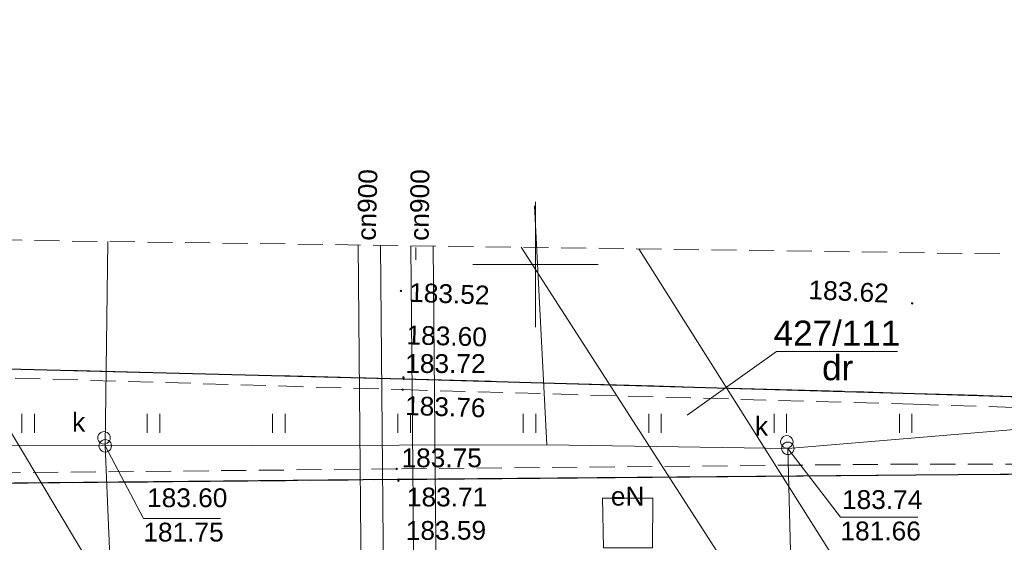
# Model space of a CAD drawing. Extents: x 8014 to 6635291, y -5609 to 5765892.
# Tile 88 of 158: x 6601229 to 6601269, y 5731839 to 5731860. Entities that reach past the tile are written whole.
import ezdxf
from ezdxf.enums import TextEntityAlignment as Align

# ---------------------------------------------------------------- set-up
doc = ezdxf.new("R2010")
doc.units = 0
doc.linetypes.add('PRZER2-1', pattern=[1.5, 1, -0.5])
doc.linetypes.add('PRZER3-1', pattern=[2, 1.5, -0.5])
doc.layers.get('0').update_dxf_attribs({"linetype": 'CONTINUOUS'})
doc.layers.add('a_zieleń', color=80, linetype='CONTINUOUS')
for name, color, linetype, lineweight in [('EGDE_O', 7, 'CONTINUOUS', 18), ('GESDZI', 7, 'CONTINUOUS', 18), ('GESDZI_O', 7, 'CONTINUOUS', 18), ('GSLKRW', 7, 'CONTINUOUS', 25), ('GSPWPS', 7, 'CONTINUOUS', 13), ('GSPWPS_O', 7, 'CONTINUOUS', 13), ('GSSKOA', 7, 'CONTINUOUS', 18), ('GSSUTR', 7, 'CONTINUOUS', 18), ('GUPIWZ', 7, 'CONTINUOUS', 18), ('GUPIWZ_O', 7, 'CONTINUOUS', 18), ('GUPPRZ_O', 7, 'CONTINUOUS', 18), ('GUPZCP', 7, 'CONTINUOUS', 18), ('Ramka sekcyjna', 7, 'CONTINUOUS', 18)]:
    doc.layers.add(name, color=color, linetype=linetype, lineweight=lineweight)
for name, color, linetype, lineweight, true_color in [('EGUG_O', 7, 'CONTINUOUS', 18, 0x008000), ('GOSRBG', 4, 'CONTINUOUS', 35, 0x00ffff), ('GULCPR', 7, 'CONTINUOUS', 18, 0xd200d2), ('GULEPR', 1, 'CONTINUOUS', 18, 0xff0000), ('GULEPR_O', 1, 'CONTINUOUS', 18, 0xff0000), ('GULKPR', 7, 'CONTINUOUS', 18, 0x803300), ('GUPKSD', 7, 'CONTINUOUS', 18, 0x803300), ('SUCP_O', 7, 'CONTINUOUS', 18, 0xd200d2)]:
    doc.layers.add(name, color=color, linetype=linetype, lineweight=lineweight, true_color=true_color)
doc.styles.add('Arial', font='arial.ttf')

# ---------------------------------------------------------------- blocks, each defined once
blk = doc.blocks.new('D_GUPKSD1_1')
at = {"color": 0}
blk.add_lwpolyline([(0, 0.25), (0.064705, 0.241481), (0.125, 0.216506), (0.176777, 0.176777), (0.216506, 0.125), (0.241481, 0.064705), (0.25, 0), (0.241481, -0.064705), (0.216506, -0.125), (0.176777, -0.176777), (0.125, -0.216506), (0.064705, -0.241481), (0, -0.25), (-0.064705, -0.241481), (-0.125, -0.216506), (-0.176777, -0.176777), (-0.216506, -0.125), (-0.241481, -0.064705), (-0.25, 0), (-0.241481, 0.064705), (-0.216506, 0.125), (-0.176777, 0.176777), (-0.125, 0.216506), (-0.064705, 0.241481)], close=True, dxfattribs=at)
blk = doc.blocks.new('D_GUPIWZ1_1')
at = {"color": 0}
blk.add_lwpolyline([(0, 0.25), (0.064705, 0.241481), (0.125, 0.216506), (0.176777, 0.176777), (0.216506, 0.125), (0.241481, 0.064705), (0.25, 0), (0.241481, -0.064705), (0.216506, -0.125), (0.176777, -0.176777), (0.125, -0.216506), (0.064705, -0.241481), (0, -0.25), (-0.064705, -0.241481), (-0.125, -0.216506), (-0.176777, -0.176777), (-0.216506, -0.125), (-0.241481, -0.064705), (-0.25, 0), (-0.241481, 0.064705), (-0.216506, 0.125), (-0.176777, 0.176777), (-0.125, 0.216506), (-0.064705, 0.241481)], close=True, dxfattribs=at)
blk = doc.blocks.new('D_GUPZCP1')
at = {"color": 0}
blk.add_lwpolyline([(0, 0.25), (0, -0.25)], dxfattribs=at)
blk = doc.blocks.new('D_GSPWPS1')
blk.add_hatch(color=0).paths.add_polyline_path([(-0.045, 0), (-0.043467, -0.011647), (-0.038971, -0.0225), (-0.03182, -0.03182), (-0.0225, -0.038971), (-0.011647, -0.043467), (0, -0.045), (0.011647, -0.043467), (0.0225, -0.038971), (0.03182, -0.03182), (0.038971, -0.0225), (0.043467, -0.011647), (0.045, 0), (0.043467, 0.011647), (0.038971, 0.0225), (0.03182, 0.03182), (0.0225, 0.038971), (0.011647, 0.043467), (0, 0.045), (-0.011647, 0.043467), (-0.0225, 0.038971), (-0.03182, 0.03182), (-0.038971, 0.0225), (-0.043467, 0.011647)])
blk = doc.blocks.new('D_GSSUTR1')
at = {"color": 0}
for points in [[(-0.25666, 0.36165), (-0.25666, -0.38835)], [(0.24334, -0.38835), (0.24334, 0.36165)]]:
    blk.add_lwpolyline(points, dxfattribs=at)

msp = doc.modelspace()

# ---------------------------------------------------------------- hatches: boundary and pattern name
at = {"layer": 'a_zieleń', "transparency": 33554687}
h = msp.add_hatch(dxfattribs=at)
h.set_pattern_fill('ANSI31', color=256, scale=2, angle=0.5416)
h.set_pattern_definition([(45.54155787, (6600987.53512, 5732094.77134), (-0.1784396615, 0.175097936), [])])
edge = h.paths.add_edge_path()
edge.add_line((6601184.523, 5731785.715), (6601184.767, 5731785.473))
edge.add_line((6601184.767, 5731785.473), (6601208.79, 5731802.27))
edge.add_line((6601208.79, 5731802.27), (6601211.05, 5731814.48))
edge.add_line((6601211.05, 5731814.48), (6601142.151, 5731813.823))
edge.add_arc((6601143.698, 5731819.102), 5.501, 253.6603, 270.5475)
edge.add_line((6601143.751, 5731813.601), (6601191.034, 5731814.053))
edge.add_arc((6601191.122, 5731812.113), 1.942, 359.8374, 92.594, ccw=False)
edge.add_line((6601193.063, 5731812.108), (6601193.074, 5731811.004))
edge.add_line((6601193.074, 5731811.004), (6601197.383, 5731811.045))
edge.add_line((6601197.383, 5731811.045), (6601197.425, 5731806.621))
edge.add_line((6601197.425, 5731806.621), (6601199.732, 5731806.642))
edge.add_line((6601199.732, 5731806.642), (6601199.803, 5731799.171))
edge.add_line((6601199.803, 5731799.171), (6601197.516, 5731797.165))
edge.add_line((6601197.516, 5731797.165), (6601194.216, 5731797.133))
edge.add_line((6601194.216, 5731797.133), (6601194.251, 5731793.47))
edge.add_arc((6601191.538, 5731793.658), 2.72, 281.0894, 356.0358, ccw=False)
edge.add_line((6601192.061, 5731790.989), (6601185.152, 5731786.156))
edge.add_arc((71774552.687, -87417922.681), 113685689.918, 124.97904394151, 124.97904432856)
h.paths.add_polyline_path([(6601204.906, 5731809.178), (6601202.577, 5731808.579), (6601203.741, 5731808.879)], flags=16)

# ---------------------------------------------------------------- linework, layer by layer
at = {"layer": 'EGDE_O', "color": 8, "linetype": 'Continuous', "lineweight": 13, "elevation": 10.8, "flags": 128}
msp.add_lwpolyline([(6601256.05, 5731843.98), (6601259.61, 5731846.527), (6601264.43, 5731846.527)], dxfattribs=at)
at = {"layer": 'GESDZI', "color": 8, "linetype": 'Continuous', "lineweight": 18, "elevation": 10.22}
for points in [[(6601224.451, 5731851.03), (6601243.15, 5731819.76), (6601235.65, 5731818.76), (6601215.126, 5731851.16)], [(6601249.429, 5731850.684), (6601267.27, 5731822.96), (6601243.15, 5731819.76), (6601224.451, 5731851.03)], [(6601254.114, 5731850.619), (6601271.23, 5731823.49), (6601267.27, 5731822.96), (6601249.429, 5731850.684)], [(6601278.987, 5731850.274), (6601294.37, 5731826.56), (6601271.23, 5731823.49), (6601254.114, 5731850.619)]]:
    msp.add_lwpolyline(points, dxfattribs=at)
at = {"layer": 'GESDZI_O', "color": 8, "linetype": 'Continuous', "lineweight": 13, "elevation": 10.8, "flags": 128}
msp.add_lwpolyline([(6601256.05, 5731843.98), (6601259.61, 5731846.527), (6601264.43, 5731846.527)], dxfattribs=at)
at = {"layer": 'GOSRBG', "color": 8, "linetype": 'PRZER2-1', "lineweight": 18, "elevation": 10.04}
msp.add_lwpolyline([(6601299.084, 5731734.247), (6601325.67, 5731736.853), (6601330.011, 5731849.566), (6601060.655, 5731853.302), (6601096.398, 5731719.42), (6601107.997, 5731690.995)], close=True, dxfattribs=at)
at = {"layer": 'GSLKRW', "color": 8, "linetype": 'Continuous', "lineweight": 25, "elevation": 10.18}
msp.add_lwpolyline([(6601224.725, 5731845.936), (6601244.731, 5731845.434), (6601265.114, 5731844.855), (6601285.226, 5731844.221), (6601298.121, 5731844.319), (6601300.188, 5731844.335, -0.004728), (6601301.163, 5731844.342, -0.05909), (6601309.842, 5731843.478, -0.807754), (6601309.605, 5731841.986), (6601304.984, 5731841.944), (6601300.209, 5731841.895), (6601298.143, 5731841.874), (6601285.358, 5731841.744), (6601265.169, 5731841.596), (6601244.525, 5731841.414), (6601224.996, 5731841.225)], format="xyb", dxfattribs=at)
at = {"layer": 'GSSKOA', "color": 8, "linetype": 'PRZER3-1', "lineweight": 18, "elevation": 10.18}
msp.add_lwpolyline([(6601224.725, 5731845.936), (6601244.731, 5731845.434), (6601265.114, 5731844.855), (6601285.226, 5731844.221), (6601298.121, 5731844.319), (6601300.188, 5731844.335), (6601301.163, 5731844.342, -0.05909), (6601309.842, 5731843.478, -0.807754), (6601309.605, 5731841.986), (6601304.984, 5731841.944), (6601300.209, 5731841.895), (6601298.143, 5731841.874), (6601285.358, 5731841.744), (6601265.169, 5731841.596), (6601244.525, 5731841.414), (6601224.996, 5731841.225)], format="xyb", dxfattribs=at)
at = {"layer": 'GSSUTR', "color": 8, "linetype": 'PRZER2-1', "lineweight": 18, "elevation": 10.1}
msp.add_lwpolyline([(6601244.698, 5731845.002), (6601265.077, 5731844.419), (6601272.817, 5731844.181), (6601272.742, 5731842.035), (6601265.156, 5731842.035), (6601244.464, 5731841.84), (6601224.967, 5731841.648), (6601204.914, 5731841.454), (6601184.868, 5731841.237), (6601166.854, 5731841.199), (6601166.718, 5731843.3), (6601185.29, 5731845.155, -0.019429), (6601197.226, 5731846.26, -0.009617), (6601205.096, 5731846.164), (6601224.752, 5731845.598)], format="xyb", close=True, dxfattribs=at)
msp.add_lwpolyline([(6601244.698, 5731845.002), (6601265.077, 5731844.419), (6601272.817, 5731844.181), (6601272.742, 5731842.035), (6601265.156, 5731842.035), (6601244.464, 5731841.84), (6601224.967, 5731841.648), (6601204.914, 5731841.454), (6601184.868, 5731841.237), (6601166.854, 5731841.199), (6601166.718, 5731843.3), (6601185.29, 5731845.155, -0.019429), (6601197.226, 5731846.26, -0.009617), (6601205.096, 5731846.164), (6601224.752, 5731845.598)], format="xyb", close=True, dxfattribs=at)
msp.add_lwpolyline([(6601224.725, 5731845.936), (6601244.731, 5731845.434), (6601265.114, 5731844.855), (6601285.226, 5731844.221), (6601298.121, 5731844.319), (6601298.122, 5731844.164), (6601298.142, 5731842.031), (6601298.143, 5731841.874), (6601285.358, 5731841.744), (6601265.169, 5731841.596), (6601244.525, 5731841.414), (6601224.996, 5731841.225)], dxfattribs=at)
at = {"layer": 'GULCPR', "color": 8, "linetype": 'Continuous', "lineweight": 18, "elevation": 10.14}
for points in [[(6601242.922, 5731850.774), (6601243.095, 5731831.552), (6601243.201, 5731818.772), (6601219.142, 5731818.887), (6601195.054, 5731818.554), (6601171.222, 5731817.895), (6601147.076, 5731817.586), (6601123.892, 5731817.356), (6601124.3, 5731829.744), (6601115.209, 5731830.054), (6601115.418, 5731817.642), (6601111.159, 5731817.587), (6601108.079, 5731816.443)], [(6601245.923, 5731850.732), (6601246.095, 5731831.582), (6601246.489, 5731816.137), (6601219.178, 5731815.887), (6601195.101, 5731815.554), (6601171.267, 5731814.896), (6601147.113, 5731814.586), (6601120.9, 5731814.354), (6601121.239, 5731826.839), (6601117.966, 5731826.85), (6601118.017, 5731814.323), (6601111.177, 5731814.595), (6601108.097, 5731815.593)], [(6601245.022, 5731850.745), (6601245.195, 5731831.567), (6601245.566, 5731817.029), (6601219.168, 5731816.787), (6601195.083, 5731816.454), (6601171.249, 5731815.795), (6601147.103, 5731815.486), (6601121.825, 5731815.262), (6601122.164, 5731827.736), (6601117.062, 5731827.753), (6601117.113, 5731815.26), (6601111.337, 5731815.49), (6601108.374, 5731816.449)], [(6601243.822, 5731850.762), (6601243.995, 5731831.559), (6601244.109, 5731817.868), (6601219.146, 5731817.987), (6601195.072, 5731817.654), (6601171.24, 5731816.995), (6601147.086, 5731816.686), (6601122.962, 5731816.447), (6601123.371, 5731828.875), (6601116.125, 5731829.122), (6601116.333, 5731816.754), (6601111.327, 5731816.689), (6601108.392, 5731815.599)]]:
    msp.add_lwpolyline(points, dxfattribs=at)
at = {"layer": 'GULEPR', "color": 8, "linetype": 'Continuous', "lineweight": 18, "elevation": 10.14}
msp.add_lwpolyline([(6601254.66, 5731838.69), (6601252.71, 5731838.69), (6601252.67, 5731840.67), (6601254.68, 5731840.67)], close=True, dxfattribs=at)
at = {"layer": 'GULKPR', "color": 8, "linetype": 'Continuous', "lineweight": 18, "elevation": 10.14}
for points in [[(6601249.954, 5731852.333), (6601249.967, 5731852.083), (6601250.45, 5731842.8)], [(6601232.945, 5731850.912), (6601232.84, 5731842.76)], [(6601272.599, 5731843.699), (6601260.06, 5731842.66), (6601250.45, 5731842.8), (6601232.84, 5731842.76), (6601223.22, 5731842.8), (6601215.56, 5731842.83), (6601186.63, 5731841.95), (6601160.51, 5731842.25), (6601138.72, 5731842.74), (6601129.7, 5731843.26)], [(6601233.2, 5731833.965), (6601233.19, 5731834.215), (6601232.84, 5731842.76)], [(6601260.275, 5731834.21), (6601260.269, 5731834.46), (6601260.06, 5731842.66)]]:
    msp.add_lwpolyline(points, dxfattribs=at)
at = {"layer": 'GUPPRZ_O', "color": 8, "linetype": 'Continuous', "lineweight": 13, "elevation": 10.8, "flags": 128}
for points in [[(6601232.84, 5731842.76), (6601234.359, 5731839.866), (6601237.439, 5731839.866)], [(6601260.06, 5731842.66), (6601262.16, 5731839.912), (6601265.24, 5731839.912)]]:
    msp.add_lwpolyline(points, dxfattribs=at)
at = {"layer": 'Ramka sekcyjna', "color": 8, "linetype": 'Continuous', "lineweight": 18, "elevation": 100, "flags": 128}
for points in [[(6601250, 5731847.5), (6601250, 5731852.5)], [(6601252.5, 5731850), (6601247.5, 5731850)]]:
    msp.add_lwpolyline(points, dxfattribs=at)

# ---------------------------------------------------------------- block references
at = {"layer": 'GSPWPS', "color": 8, "linetype": 'Continuous', "lineweight": 13}
for p in [(6601244.631, 5731848.943, 10.08), (6601265.019, 5731848.444, 10.08), (6601244.731, 5731845.49, 10.08), (6601244.731, 5731845.434, 10.08), (6601244.698, 5731845.002, 10.08), (6601244.464, 5731841.84, 10.08), (6601244.525, 5731841.414, 10.08), (6601244.53, 5731841.366, 10.08)]:
    msp.add_blockref('D_GSPWPS1', p, dxfattribs=at)
at = {"layer": 'GSSUTR', "color": 8, "linetype": 'Continuous', "lineweight": 18}
for p in [(6601229.768, 5731843.67, 10.1), (6601234.768, 5731843.67, 10.1), (6601239.768, 5731843.67, 10.1), (6601244.768, 5731843.67, 10.1), (6601249.768, 5731843.67, 10.1), (6601254.768, 5731843.67, 10.1), (6601259.768, 5731843.67, 10.1), (6601264.768, 5731843.67, 10.1)]:
    msp.add_blockref('D_GSSUTR1', p, dxfattribs=at)
at = {"layer": 'GUPIWZ', "color": 8, "linetype": 'Continuous', "lineweight": 18}
for p in [(6601232.79, 5731843.08, 10.18), (6601260.02, 5731842.92, 10.18)]:
    msp.add_blockref('D_GUPIWZ1_1', p, dxfattribs=at)
at = {"layer": 'GUPKSD', "color": 8, "linetype": 'Continuous', "lineweight": 18}
for p in [(6601232.84, 5731842.76, 10.16), (6601260.06, 5731842.66, 10.16)]:
    msp.add_blockref('D_GUPKSD1_1', p, dxfattribs=at)
at = {"layer": 'GUPZCP', "color": 8, "linetype": 'Continuous', "lineweight": 18}
msp.add_blockref('D_GUPZCP1', (6601245.232, 5731850.43, 10.16), dxfattribs=at)

# ---------------------------------------------------------------- texts
at = {"layer": 'EGDE_O', "color": 8, "linetype": 'Continuous', "lineweight": 0, "style": 'Arial'}
msp.add_text('427/111', height=1, dxfattribs=at).set_placement((6601262.02, 5731846.757, 10.8), align=Align.CENTER)
at = {"layer": 'EGUG_O', "color": 8, "linetype": 'Continuous', "lineweight": 0, "style": 'Arial'}
msp.add_text('dr', height=1, dxfattribs=at).set_placement((6601262.048, 5731845.379, 10.8), align=Align.CENTER)
at = {"layer": 'GESDZI_O', "color": 8, "linetype": 'Continuous', "lineweight": 0, "style": 'Arial'}
msp.add_text('427/111', height=1, dxfattribs=at).set_placement((6601262.02, 5731846.757, 10.8), align=Align.CENTER)
at = {"layer": 'GSPWPS_O', "color": 8, "linetype": 'Continuous', "lineweight": 0, "style": 'Arial'}
for s, rotation, p in [('183.52', 357.8904, (6601244.948, 5731848.511, 10.8)), ('183.62', 357.3701, (6601260.871, 5731848.618, 10.8)), ('183.60', 358.5263, (6601244.847, 5731846.81, 10.8)), ('183.76', 358.2597, (6601244.788, 5731843.994, 10.8)), ('183.59', 0.2376, (6601244.826, 5731839.007, 10.8))]:
    msp.add_text(s, height=0.75, rotation=rotation, dxfattribs=at).set_placement(p)
for s, p in [('183.72', (6601244.804, 5731845.668, 10.8)), ('183.75', (6601244.655, 5731841.906, 10.8)), ('183.71', (6601244.869, 5731840.343, 10.8))]:
    msp.add_text(s, height=0.75, dxfattribs=at).set_placement(p)
at = {"layer": 'GULEPR_O', "color": 8, "linetype": 'Continuous', "lineweight": 0, "style": 'Arial'}
msp.add_text('eN', height=0.75, dxfattribs=at).set_placement((6601253.675, 5731840.377, 10.8), align=Align.CENTER)
at = {"layer": 'GUPIWZ_O', "color": 8, "linetype": 'Continuous', "lineweight": 0, "style": 'Arial'}
for p in [(6601232.04, 5731843.33, 10.8), (6601259.27, 5731843.17, 10.8)]:
    msp.add_text('k', height=0.75, dxfattribs=at).set_placement(p, align=Align.RIGHT)
at = {"layer": 'GUPPRZ_O', "color": 8, "linetype": 'Continuous', "lineweight": 0, "style": 'Arial'}
for s, p in [('183.60', (6601234.506, 5731840.314, 10.8)), ('183.74', (6601262.221, 5731840.242, 10.8)), ('181.75', (6601234.359, 5731838.944, 10.8)), ('181.66', (6601262.16, 5731838.99, 10.8))]:
    msp.add_text(s, height=0.75, dxfattribs=at).set_placement(p)
at = {"layer": 'SUCP_O', "color": 8, "linetype": 'Continuous', "lineweight": 0, "style": 'Arial'}
for rotation, p in [(88.5516, (6601243.66, 5731852.364, 10.8)), (89.3491, (6601245.751, 5731852.364, 10.8))]:
    msp.add_text('cn900', height=0.75, rotation=rotation, dxfattribs=at).set_placement(p, align=Align.CENTER)

doc.saveas('drawing.dxf')
